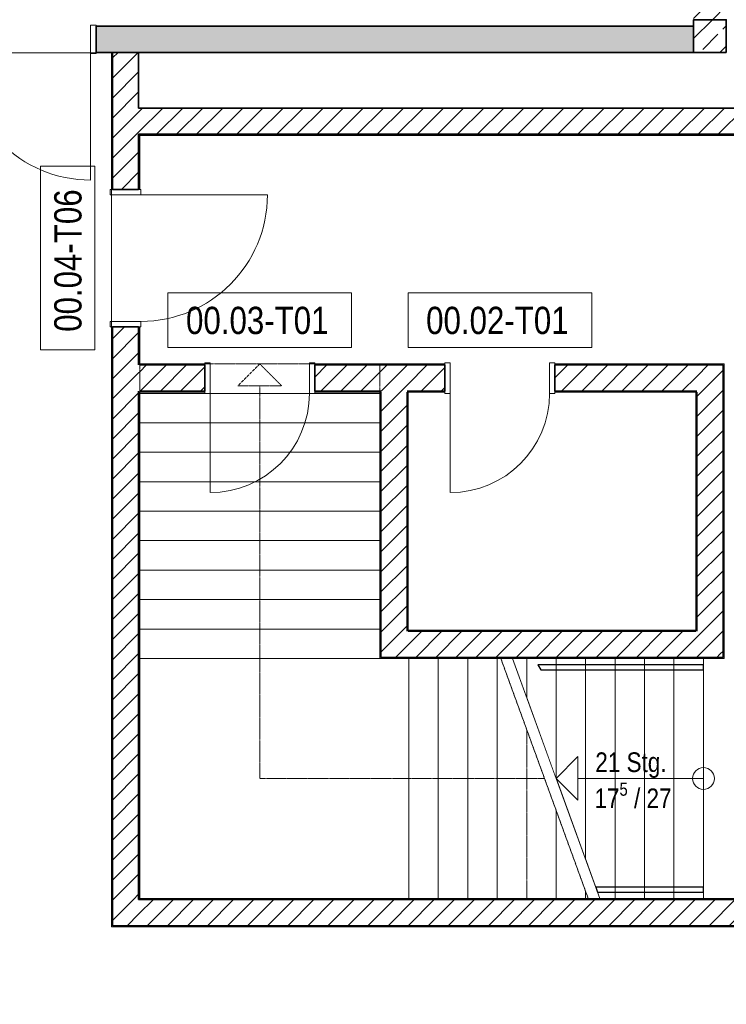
# Model space of a CAD drawing. Header units: metres. Extents: x -58265 to 590738, y -55036 to 35250.
# Tile 6 of 160: x -32275 to -25800, y -8845 to 180. Entities that reach past the tile are written whole.
import ezdxf

# ---------------------------------------------------------------- set-up
doc = ezdxf.new("R2010")
doc.units = ezdxf.units.M
doc.header["$LTSCALE"] = 0.05
doc.linetypes.add('Strichlinie_ eng', pattern=[46, 30, -16])
doc.linetypes.add('Wipeout_Contour', pattern=[20000, 0, -20000])
for name, color, linetype in [('0._Pikto für Layout_1_A_1_Bauteilschraffuren', 7, 'Continuous'), ('0._Pikto für Layout_1_A_1_Decken_UHD_3D', 7, 'Continuous'), ('0._Pikto für Layout_1_A_1_Geländer _ Brüstungen', 7, 'Continuous'), ('0._Pikto für Layout_1_A_1_Schraffuren', 7, 'Continuous'), ('0._Pikto für Layout_1_A_1_Stützen', 7, 'Continuous'), ('0._Pikto für Layout_1_A_1_Treppen', 7, 'Continuous'), ('0._Pikto für Layout_1_A_1_Türen', 7, 'Continuous'), ('0._Pikto für Layout_1_A_1_Türen_Text', 7, 'Continuous'), ('0._Pikto für Layout_1_A_1_Wände_Innen_Massiv', 7, 'Continuous')]:
    doc.layers.add(name, color=color, linetype=linetype)
doc.styles.add('ERSTELLTER_STIL_1', font='ARIALN.TTF')
doc.styles.add('ERSTELLTER_STIL_2', font='txt')
pattern_1 = [(45, (0, 0), (-91.9239, 91.9239), [])]
pattern_2 = [(0, (0, 0), (0, 173.2051), [0, -100]), (0, (50, 86.6), (0, 173.2051), [0, -100])]

msp = doc.modelspace()

# ---------------------------------------------------------------- hatches: boundary and pattern name
at = {"layer": '0._Pikto für Layout_1_A_1_Bauteilschraffuren', "linetype": 'Continuous', "lineweight": 18}
h = msp.add_hatch(dxfattribs=at)
h.set_pattern_fill('MW_Kalksandstein_0001', color=9, style=0, pattern_type=2)
h.set_pattern_definition(pattern_1)
h.paths.add_polyline_path([(-25800, 7175), (-26100, 7175), (-26100, 180), (-25800, 180)])
msp.add_hatch(color=9, dxfattribs=at).paths.add_polyline_path([(-31575, 120), (-31575, -120), (-26100, -120), (-26100, 120)])
h = msp.add_hatch(dxfattribs=at)
h.set_pattern_fill('Beton__Stahlbeton_0001', color=9, style=0, pattern_type=2)
h.set_pattern_definition([(45, (0, 0), (-183.8478, 183.8478), []), (45, (-91.92, 91.92), (-183.8478, 183.8478), [195, -65])])
h.paths.add_polyline_path([(-25800, -120), (-25800, 180), (-26100, 180), (-26100, -120)])
h = msp.add_hatch(dxfattribs=at)
h.set_pattern_fill('Verputz_0001', color=9, style=0, pattern_type=2)
h.set_pattern_definition(pattern_2)
h.paths.add_polyline_path([(-31435, -120), (-31435, -870), (-31425, -870), (-31425, -120)])
h = msp.add_hatch(dxfattribs=at)
h.set_pattern_fill('MW_Kalksandstein_0001', color=9, style=0, pattern_type=2)
h.set_pattern_definition(pattern_1)
h.paths.add_polyline_path([(-31425, -120), (-31425, -870), (-31185, -870), (-31185, -120)])
h = msp.add_hatch(dxfattribs=at)
h.set_pattern_fill('MW_Kalksandstein_0001', color=9, style=0, pattern_type=2)
h.set_pattern_definition(pattern_1)
h.paths.add_polyline_path([(-31185, -870), (-20875, -870), (-20875, -630), (-31185, -630)])
h = msp.add_hatch(dxfattribs=at)
h.set_pattern_fill('Verputz_0001', color=9, style=0, pattern_type=2)
h.set_pattern_definition(pattern_2)
h.paths.add_polyline_path([(-31435, -1375), (-31425, -870)])
h = msp.add_hatch(dxfattribs=at)
h.set_pattern_fill('MW_Kalksandstein_0001', color=9, style=0, pattern_type=2)
h.set_pattern_definition(pattern_1)
h.paths.add_polyline_path([(-31425, -870), (-31425, -1375), (-31185, -1375), (-31185, -870)])
h = msp.add_hatch(dxfattribs=at)
h.set_pattern_fill('Verputz_0001', color=9, style=0, pattern_type=2)
h.set_pattern_definition(pattern_2)
h.paths.add_polyline_path([(-31185, -870), (-31185, -1375), (-31175, -1375), (-31175, -870)])
h = msp.add_hatch(dxfattribs=at)
h.set_pattern_fill('Verputz_0001', color=9, style=0, pattern_type=2)
h.set_pattern_definition(pattern_2)
h.paths.add_polyline_path([(-31185, -880), (-20875, -880), (-20875, -870), (-31185, -870)])
h = msp.add_hatch(dxfattribs=at)
h.set_pattern_fill('Verputz_0001', color=9, style=0, pattern_type=2)
h.set_pattern_definition(pattern_2)
h.paths.add_polyline_path([(-31435, -8125), (-31425, -2635)])
h = msp.add_hatch(dxfattribs=at)
h.set_pattern_fill('MW_Kalksandstein_0001', color=9, style=0, pattern_type=2)
h.set_pattern_definition(pattern_1)
h.paths.add_polyline_path([(-31425, -2985), (-31185, -2985), (-31185, -2635), (-31425, -2635)])
h = msp.add_hatch(dxfattribs=at)
h.set_pattern_fill('Verputz_0001', color=9, style=0, pattern_type=2)
h.set_pattern_definition(pattern_2)
h.paths.add_polyline_path([(-31185, -2975), (-31175, -2975), (-31175, -2635), (-31185, -2635)])
h = msp.add_hatch(dxfattribs=at)
h.set_pattern_fill('Verputz_0001', color=9, style=0, pattern_type=2)
h.set_pattern_definition(pattern_2)
h.paths.add_polyline_path([(-31175, -2985), (-31175, -2975), (-31185, -2975), (-31185, -2985)])
h = msp.add_hatch(dxfattribs=at)
h.set_pattern_fill('Verputz_0001', color=9, style=0, pattern_type=2)
h.set_pattern_definition(pattern_2)
h.paths.add_polyline_path([(-31175, -2985), (-30580, -2985), (-30580, -2975), (-31175, -2975)])
h = msp.add_hatch(dxfattribs=at)
h.set_pattern_fill('Verputz_0001', color=9, style=0, pattern_type=2)
h.set_pattern_definition(pattern_2)
h.paths.add_polyline_path([(-28379.9, -2975), (-29570, -2975), (-29570, -2985), (-28379.9, -2985)])
h = msp.add_hatch(dxfattribs=at)
h.set_pattern_fill('Verputz_0001', color=9, style=0, pattern_type=2)
h.set_pattern_definition(pattern_2)
h.paths.add_polyline_path([(-27369.9, -2985), (-25830, -2985), (-27369.9, -2975)])
h = msp.add_hatch(dxfattribs=at)
h.set_pattern_fill('MW_Kalksandstein_0001', color=9, style=0, pattern_type=2)
h.set_pattern_definition(pattern_1)
h.paths.add_polyline_path([(-31185, -3225), (-31185, -2985), (-31425, -2985), (-31425, -3225)])
h = msp.add_hatch(dxfattribs=at)
h.set_pattern_fill('MW_Kalksandstein_0001', color=9, style=0, pattern_type=2)
h.set_pattern_definition(pattern_1)
h.paths.add_polyline_path([(-31175, -3225), (-31175, -2985), (-31185, -2985), (-31185, -3225)])
h = msp.add_hatch(dxfattribs=at)
h.set_pattern_fill('MW_Kalksandstein_0001', color=9, style=0, pattern_type=2)
h.set_pattern_definition(pattern_1)
h.paths.add_polyline_path([(-31175, -2985), (-31175, -3225), (-30580, -3225), (-30580, -2985)])
h = msp.add_hatch(dxfattribs=at)
h.set_pattern_fill('MW_Kalksandstein_0001', color=9, style=0, pattern_type=2)
h.set_pattern_definition(pattern_1)
h.paths.add_polyline_path([(-28965, -2985), (-29570, -2985), (-29570, -3225), (-28965, -3225)])
h = msp.add_hatch(dxfattribs=at)
h.set_pattern_fill('MW_Kalksandstein_0001', color=9, style=0, pattern_type=2)
h.set_pattern_definition(pattern_1)
h.paths.add_polyline_path([(-28725, -2985), (-28965, -2985), (-28965, -3225), (-28725, -3225)])
h = msp.add_hatch(dxfattribs=at)
h.set_pattern_fill('MW_Kalksandstein_0001', color=9, style=0, pattern_type=2)
h.set_pattern_definition(pattern_1)
h.paths.add_polyline_path([(-28725, -2985), (-28725, -3225), (-28379.9, -3225), (-28379.9, -2985)])
h = msp.add_hatch(dxfattribs=at)
h.set_pattern_fill('MW_Kalksandstein_0001', color=9, style=0, pattern_type=2)
h.set_pattern_definition(pattern_1)
h.paths.add_polyline_path([(-26070, -2985), (-27369.9, -2985), (-27369.9, -3225), (-26070, -3225)])
h = msp.add_hatch(dxfattribs=at)
h.set_pattern_fill('MW_Kalksandstein_0001', color=9, style=0, pattern_type=2)
h.set_pattern_definition(pattern_1)
h.paths.add_polyline_path([(-26070, -3225), (-25830, -3225), (-25830, -2985)])
h = msp.add_hatch(dxfattribs=at)
h.set_pattern_fill('MW_Kalksandstein_0001', color=9, style=0, pattern_type=2)
h.set_pattern_definition(pattern_1)
h.paths.add_polyline_path([(-26070, -2985), (-26070, -3225), (-25830, -2985)])
h = msp.add_hatch(dxfattribs=at)
h.set_pattern_fill('Verputz_0001', color=9, style=0, pattern_type=2)
h.set_pattern_definition(pattern_2)
h.paths.add_polyline_path([(-25820, -5665), (-25820, -2985), (-25830, -2985), (-25830, -5665)])
h = msp.add_hatch(dxfattribs=at)
h.set_pattern_fill('MW_Kalksandstein_0001', color=9, style=0, pattern_type=2)
h.set_pattern_definition(pattern_1)
h.paths.add_polyline_path([(-31185, -7885), (-31185, -3225), (-31425, -3225), (-31425, -7885)])
h = msp.add_hatch(dxfattribs=at)
h.set_pattern_fill('Verputz_0001', color=9, style=0, pattern_type=2)
h.set_pattern_definition(pattern_2)
h.paths.add_polyline_path([(-31175, -3235), (-31175, -3225), (-31185, -3225), (-31185, -3235)])
h = msp.add_hatch(dxfattribs=at)
h.set_pattern_fill('Verputz_0001', color=9, style=0, pattern_type=2)
h.set_pattern_definition(pattern_2)
h.paths.add_polyline_path([(-31175, -7875), (-31175, -3235), (-31185, -3235), (-31185, -7875)])
h = msp.add_hatch(dxfattribs=at)
h.set_pattern_fill('Verputz_0001', color=9, style=0, pattern_type=2)
h.set_pattern_definition(pattern_2)
h.paths.add_polyline_path([(-31175, -3225), (-31175, -3235), (-30580, -3235), (-30580, -3225)])
h = msp.add_hatch(dxfattribs=at)
h.set_pattern_fill('Verputz_0001', color=9, style=0, pattern_type=2)
h.set_pattern_definition(pattern_2)
h.paths.add_polyline_path([(-28975, -3225), (-29570, -3225), (-29570, -3235), (-28975, -3235)])
h = msp.add_hatch(dxfattribs=at)
h.set_pattern_fill('Verputz_0001', color=9, style=0, pattern_type=2)
h.set_pattern_definition(pattern_2)
h.paths.add_polyline_path([(-28965, -3225), (-28975, -3225), (-28975, -3235), (-28965, -3235)])
h = msp.add_hatch(dxfattribs=at)
h.set_pattern_fill('Verputz_0001', color=9, style=0, pattern_type=2)
h.set_pattern_definition(pattern_2)
h.paths.add_polyline_path([(-28975, -3235), (-28975, -5665), (-28965, -5665), (-28965, -3235)])
h = msp.add_hatch(dxfattribs=at)
h.set_pattern_fill('MW_Kalksandstein_0001', color=9, style=0, pattern_type=2)
h.set_pattern_definition(pattern_1)
h.paths.add_polyline_path([(-28725, -3225), (-28965, -3225), (-28965, -3235), (-28725, -3235)])
h = msp.add_hatch(dxfattribs=at)
h.set_pattern_fill('MW_Kalksandstein_0001', color=9, style=0, pattern_type=2)
h.set_pattern_definition(pattern_1)
h.paths.add_polyline_path([(-28965, -3235), (-28965, -5425), (-28725, -5425), (-28725, -3235)])
h = msp.add_hatch(dxfattribs=at)
h.set_pattern_fill('Verputz_0001', color=9, style=0, pattern_type=2)
h.set_pattern_definition(pattern_2)
h.paths.add_polyline_path([(-28715, -3225), (-28725, -3225), (-28725, -3235), (-28715, -3235)])
h = msp.add_hatch(dxfattribs=at)
h.set_pattern_fill('Verputz_0001', color=9, style=0, pattern_type=2)
h.set_pattern_definition(pattern_2)
h.paths.add_polyline_path([(-28715, -5415), (-28715, -3235), (-28725, -3235), (-28725, -5415)])
h = msp.add_hatch(dxfattribs=at)
h.set_pattern_fill('Verputz_0001', color=9, style=0, pattern_type=2)
h.set_pattern_definition(pattern_2)
h.paths.add_polyline_path([(-28715, -3225), (-28379.9, -3235)])
h = msp.add_hatch(dxfattribs=at)
h.set_pattern_fill('Verputz_0001', color=9, style=0, pattern_type=2)
h.set_pattern_definition(pattern_2)
h.paths.add_polyline_path([(-26080, -3225), (-27369.9, -3225), (-26080, -3235)])
h = msp.add_hatch(dxfattribs=at)
h.set_pattern_fill('Verputz_0001', color=9, style=0, pattern_type=2)
h.set_pattern_definition(pattern_2)
h.paths.add_polyline_path([(-26070, -5415), (-26070, -3235), (-26080, -3235), (-26080, -5415)])
h = msp.add_hatch(dxfattribs=at)
h.set_pattern_fill('MW_Kalksandstein_0001', color=9, style=0, pattern_type=2)
h.set_pattern_definition(pattern_1)
h.paths.add_polyline_path([(-25830, -3225), (-26070, -3225), (-26070, -5425), (-25830, -5425)])
h = msp.add_hatch(dxfattribs=at)
h.set_pattern_fill('Verputz_0001', color=9, style=0, pattern_type=2)
h.set_pattern_definition(pattern_2)
h.paths.add_polyline_path([(-28715, -5425), (-26080, -5425), (-26080, -5415), (-28715, -5415)])
h = msp.add_hatch(dxfattribs=at)
h.set_pattern_fill('MW_Kalksandstein_0001', color=9, style=0, pattern_type=2)
h.set_pattern_definition(pattern_1)
h.paths.add_polyline_path([(-28725, -5425), (-28965, -5665), (-28725, -5665)])
h = msp.add_hatch(dxfattribs=at)
h.set_pattern_fill('MW_Kalksandstein_0001', color=9, style=0, pattern_type=2)
h.set_pattern_definition(pattern_1)
h.paths.add_polyline_path([(-28725, -5425), (-28965, -5425), (-28965, -5665)])
h = msp.add_hatch(dxfattribs=at)
h.set_pattern_fill('MW_Kalksandstein_0001', color=9, style=0, pattern_type=2)
h.set_pattern_definition(pattern_1)
h.paths.add_polyline_path([(-31425, -7885), (-31425, -8125), (-31185, -7885)])
h = msp.add_hatch(dxfattribs=at)
h.set_pattern_fill('MW_Kalksandstein_0001', color=9, style=0, pattern_type=2)
h.set_pattern_definition(pattern_1)
h.paths.add_polyline_path([(-31185, -7885), (-31425, -8125), (-31185, -8125)])
h = msp.add_hatch(dxfattribs=at)
h.set_pattern_fill('Verputz_0001', color=9, style=0, pattern_type=2)
h.set_pattern_definition(pattern_2)
h.paths.add_polyline_path([(-31425, -8135), (-23425, -8135), (-23425, -8125), (-31425, -8125)])

# ---------------------------------------------------------------- linework, layer by layer
at = {"layer": '0._Pikto für Layout_1_A_1_Decken_UHD_3D', "color": 9, "linetype": 'Continuous', "lineweight": 18, "flags": 128}
msp.add_lwpolyline([(-35415, -880), (-35415, -10115), (-25925, -10115), (-25925, -11469), (-23425, -11469), (-23425, -8135), (-31435, -8135), (-31435, -125), (-32985, -125), (-32985, -880)], close=True, dxfattribs=at)
at = {"layer": '0._Pikto für Layout_1_A_1_Stützen', "color": 9, "linetype": 'Continuous', "lineweight": 35, "flags": 128}
msp.add_lwpolyline([(-25800, -120), (-25800, 180), (-26100, 180), (-26100, -120)], close=True, dxfattribs=at)
at = {"layer": '0._Pikto für Layout_1_A_1_Treppen', "color": 9, "linetype": 'Strichlinie_ eng', "lineweight": 13}
for p, q in [((-28975, -2975), (-31175, -2975)), ((-31175, -2975), (-31175, -3245)), ((-30075, -3245), (-30075, -2975)), ((-28975, -3245), (-28975, -2975)), ((-28975, -3245), (-31175, -3245)), ((-31175, -3245), (-31175, -3515)), ((-31175, -3245), (-28975, -3245)), ((-30075, -5675), (-30075, -3245)), ((-28975, -3515), (-28975, -3245)), ((-28975, -3515), (-31175, -3515)), ((-31175, -3515), (-31175, -3785)), ((-31175, -3515), (-28975, -3515)), ((-28975, -3785), (-28975, -3515)), ((-28975, -3785), (-31175, -3785)), ((-31175, -3785), (-31175, -4055)), ((-31175, -3785), (-28975, -3785)), ((-28975, -4055), (-28975, -3785)), ((-28975, -4055), (-31175, -4055)), ((-31175, -4055), (-31175, -4325)), ((-31175, -4055), (-28975, -4055)), ((-28975, -4325), (-28975, -4055)), ((-28975, -4325), (-31175, -4325)), ((-31175, -4325), (-31175, -4595)), ((-31175, -4325), (-28975, -4325)), ((-28975, -4595), (-28975, -4325)), ((-28975, -4595), (-31175, -4595)), ((-31175, -4595), (-31175, -4865)), ((-31175, -4595), (-28975, -4595)), ((-28975, -4865), (-28975, -4595)), ((-28975, -4865), (-31175, -4865)), ((-31175, -4865), (-31175, -5135)), ((-31175, -4865), (-28975, -4865)), ((-28975, -5135), (-28975, -4865)), ((-28975, -5135), (-31175, -5135)), ((-31175, -5135), (-31175, -5405)), ((-31175, -5135), (-28975, -5135)), ((-28975, -5405), (-28975, -5135)), ((-28975, -5405), (-31175, -5405)), ((-31175, -5405), (-31175, -5675)), ((-31175, -5405), (-28975, -5405)), ((-28975, -5675), (-28975, -5405)), ((-28975, -5675), (-31175, -5675)), ((-31175, -5675), (-31175, -7875)), ((-31175, -5675), (-28975, -5675)), ((-30075, -6775), (-30075, -5675)), ((-28709.3, -5675), (-28975, -5675)), ((-28709.3, -5675), (-28709.3, -7875)), ((-28439.3, -5675), (-28709.3, -5675)), ((-28709.3, -7875), (-28709.3, -5675)), ((-28169.3, -5675), (-28439.3, -5675)), ((-28439.3, -5675), (-28439.3, -7875)), ((-28439.3, -7875), (-28439.3, -5675)), ((-27899.3, -5675), (-28169.3, -5675)), ((-28169.3, -5675), (-28169.3, -7875)), ((-28169.3, -7875), (-28169.3, -5675)), ((-27866.1, -5675), (-27899.3, -5675)), ((-27899.3, -5675), (-27899.3, -7875)), ((-27899.3, -7875), (-27899.3, -5675)), ((-28709.3, -6775), (-30075, -6775)), ((-31175, -7875), (-28709.3, -7875)), ((-28709.3, -7875), (-28439.3, -7875)), ((-28439.3, -7875), (-28169.3, -7875)), ((-28169.3, -7875), (-27899.3, -7875)), ((-27899.3, -7875), (-27629.3, -7875)), ((-27629.3, -7875), (-27359.3, -7875))]:
    msp.add_line(p, q, dxfattribs=at)
at = {"layer": '0._Pikto für Layout_1_A_1_Türen', "color": 9, "linetype": 'Continuous', "lineweight": 18}
for p, q in [((-31575, 130), (-31625, 130)), ((-31625, 130), (-31625, -130)), ((-31575, -130), (-31575, 130)), ((-31625, -130), (-31625, -1290)), ((-31625, -130), (-31575, -130)), ((-31445, -1375), (-31445, -1425)), ((-31165, -1375), (-31445, -1375)), ((-31445, -1425), (-31165, -1425)), ((-31165, -1425), (-31165, -1375)), ((-31165, -1425), (-30005, -1425)), ((-31445, -2635), (-31445, -2585)), ((-31445, -2585), (-31165, -2585)), ((-31165, -2585), (-31165, -2635)), ((-31165, -2635), (-31445, -2635)), ((-30580, -2965), (-30530, -2965)), ((-30580, -3245), (-30580, -2965)), ((-30530, -2965), (-30530, -3245)), ((-29570, -2965), (-29620, -2965)), ((-29620, -2965), (-29620, -3245)), ((-29570, -3245), (-29570, -2965)), ((-28379.9, -2965), (-28329.9, -2965)), ((-28379.9, -3245), (-28379.9, -2965)), ((-28329.9, -2965), (-28329.9, -3245)), ((-27369.9, -2965), (-27419.9, -2965)), ((-27419.9, -2965), (-27419.9, -3245)), ((-27369.9, -3245), (-27369.9, -2965)), ((-30530, -3245), (-30580, -3245)), ((-30530, -3245), (-30530, -4155)), ((-29620, -3245), (-29570, -3245)), ((-28329.9, -3245), (-28379.9, -3245)), ((-28329.9, -3245), (-28329.9, -4155)), ((-27419.9, -3245), (-27369.9, -3245))]:
    msp.add_line(p, q, dxfattribs=at)
at = {"layer": '0._Pikto für Layout_1_A_1_Türen', "color": 9, "linetype": 'Continuous', "lineweight": 35}
for p, q in [((-31575, -120), (-31575, 120)), ((-31575, -120), (-31575, 120)), ((-31425, -1375), (-31185, -1375)), ((-31425, -1375), (-31185, -1375)), ((-31425, -2635), (-31185, -2635)), ((-31425, -2635), (-31185, -2635)), ((-30580, -2985), (-30580, -3225)), ((-30580, -2985), (-30580, -3225)), ((-29570, -2985), (-29570, -3225)), ((-29570, -2985), (-29570, -3225)), ((-28379.9, -2985), (-28379.9, -3225)), ((-28379.9, -2985), (-28379.9, -3225)), ((-27369.9, -2985), (-27369.9, -3225)), ((-27369.9, -2985), (-27369.9, -3225))]:
    msp.add_line(p, q, dxfattribs=at)
at = {"layer": '0._Pikto für Layout_1_A_1_Türen', "color": 9, "linetype": 'Continuous', "lineweight": 13}
for centre, radius, start, end in [((-31625, -130), 1160, 180, 270), ((-31165, -1425), 1160, 270, 0), ((-30530, -3245), 910, 270, 0), ((-28329.9, -3245), 910, 270, 0)]:
    msp.add_arc(centre, radius, start, end, dxfattribs=at)
at = {"layer": '0._Pikto für Layout_1_A_1_Türen_Text', "color": 9, "linetype": 'Continuous', "lineweight": 13, "flags": 128}
for points in [[(-31585, -1163.3), (-32085, -1163.3), (-32085, -2846.7), (-31585, -2846.7)], [(-29233.3, -2825), (-29233.3, -2325), (-30916.7, -2325), (-30916.7, -2825)], [(-27033.2, -2825), (-27033.2, -2325), (-28716.6, -2325), (-28716.6, -2825)]]:
    msp.add_lwpolyline(points, close=True, dxfattribs=at)
at = {"layer": '0._Pikto für Layout_1_A_1_Wände_Innen_Massiv', "color": 9, "linetype": 'Continuous', "lineweight": 35}
for p, q in [((-31575, -120), (-31575, 120)), ((-31425, -120), (-31425, -870)), ((-31425, -870), (-31425, -1375)), ((-31185, -1375), (-31185, -870)), ((-31185, -870), (-20875, -870)), ((-31425, -1375), (-31185, -1375)), ((-31425, -2635), (-31425, -2985)), ((-31425, -2635), (-31185, -2635)), ((-31185, -2985), (-31185, -2635)), ((-31425, -2985), (-31425, -3225)), ((-30580, -2985), (-31175, -2985)), ((-30580, -2985), (-30580, -3225)), ((-28965, -2985), (-29570, -2985)), ((-29570, -2985), (-29570, -3225)), ((-28725, -2985), (-28965, -2985)), ((-28379.9, -2985), (-28725, -2985)), ((-28379.9, -2985), (-28379.9, -3225)), ((-26070, -2985), (-27369.9, -2985)), ((-27369.9, -2985), (-27369.9, -3225)), ((-25830, -2985), (-26070, -2985)), ((-25830, -3225), (-25830, -2985)), ((-25830, -3225), (-25830, -2985)), ((-31425, -3225), (-31425, -7885)), ((-31185, -7875), (-31185, -3225)), ((-31175, -3225), (-30580, -3225)), ((-29570, -3225), (-28965, -3225)), ((-28965, -3235), (-28965, -5425)), ((-28725, -3225), (-28379.9, -3225)), ((-28725, -5425), (-28725, -3235)), ((-27369.9, -3225), (-26070, -3225)), ((-26070, -3235), (-26070, -5425)), ((-25830, -5425), (-25830, -3225)), ((-28965, -5425), (-28965, -5665)), ((-26080, -5425), (-28715, -5425)), ((-25830, -5665), (-25830, -5425)), ((-28965, -5665), (-28725, -5665)), ((-28965, -5665), (-28725, -5665)), ((-31425, -7885), (-31425, -8125)), ((-31425, -7885), (-31425, -8125)), ((-31185, -7875), (-31185, -7885)), ((-31185, -7875), (-31185, -7885)), ((-31425, -8125), (-31185, -8125)), ((-31185, -8125), (-23425, -8125))]:
    msp.add_line(p, q, dxfattribs=at)
at = {"layer": '0._Pikto für Layout_1_A_1_Wände_Innen_Massiv', "color": 9, "linetype": 'Continuous', "lineweight": 35, "flags": 128}
for points in [[(-26100, 120), (-31575, 120)], [(-31575, -120), (-26100, -120)], [(-31425, -120), (-31185, -120)], [(-31185, -630), (-31185, -120)], [(-20875, -630), (-31185, -630)]]:
    msp.add_lwpolyline(points, dxfattribs=at)
at = {"layer": '0._Pikto für Layout_1_A_1_Wände_Innen_Massiv', "color": 9, "linetype": 'Continuous', "lineweight": 18, "flags": 128}
for points in [[(-31435, -120), (-31435, -870)], [(-31435, -120), (-31425, -120)], [(-31435, -870), (-31435, -1375)], [(-31185, -870), (-31175, -870)], [(-31185, -880), (-31185, -870)], [(-31185, -880), (-20875, -880)], [(-31175, -1375), (-31175, -870)], [(-31435, -2635), (-31435, -8125)], [(-31175, -2975), (-31175, -2635)], [(-30580, -2975), (-31175, -2975)], [(-28379.9, -2975), (-29570, -2975)], [(-25820, -2975), (-27369.9, -2975)], [(-25820, -2975), (-25820, -2985)], [(-25820, -5675), (-25820, -2985)], [(-31175, -7875), (-31175, -3235)], [(-31175, -3235), (-30580, -3235)], [(-29570, -3235), (-28975, -3235)], [(-28975, -3235), (-28975, -5675)], [(-28715, -5415), (-28715, -3235)], [(-28715, -3235), (-28379.9, -3235)], [(-27369.9, -3235), (-26080, -3235)], [(-26080, -3235), (-26080, -5415)], [(-26080, -5415), (-28715, -5415)], [(-28975, -5675), (-28965, -5675)], [(-25820, -5675), (-25830, -5675)], [(-31435, -8135), (-31435, -8125)], [(-31435, -8135), (-23425, -8135)]]:
    msp.add_lwpolyline(points, dxfattribs=at)

# ---------------------------------------------------------------- texts
at = {"layer": '0._Pikto für Layout_1_A_1_Türen_Text', "color": 9, "linetype": 'Continuous', "lineweight": 18, "insert": (-31705, -2680.7), "char_height": 250, "attachment_point": 7, "rotation": 90, "style": 'ERSTELLTER_STIL_2'}
msp.add_mtext('\\A1;{\\pql;\\pt0;\\fSwis721 Cn BT|b0|i0|c0|p0;\\W1.000000;00.04-T06\\fSwis721 Cn BT|b0|i0|c0|p0;\\W1.000000;\\fSwis721 Cn BT|b0|i0|c0|p0;\\W1.000000;\\fSwis721 Cn BT|b0|i0|c0|p0;\\W1.000000;}', dxfattribs=at)
at = {"layer": '0._Pikto für Layout_1_A_1_Türen_Text', "color": 9, "linetype": 'Continuous', "lineweight": 18, "char_height": 250, "attachment_point": 7, "style": 'ERSTELLTER_STIL_2'}
for s, insert in [('\\A1;{\\pql;\\pt0;\\fSwis721 Cn BT|b0|i0|c0|p0;\\W1.000000;00.03-T01\\fSwis721 Cn BT|b0|i0|c0|p0;\\W1.000000;\\fSwis721 Cn BT|b0|i0|c0|p0;\\W1.000000;\\fSwis721 Cn BT|b0|i0|c0|p0;\\W1.000000;}', (-30750.7, -2705)), ('\\A1;{\\pql;\\pt0;\\fSwis721 Cn BT|b0|i0|c0|p0;\\W1.000000;00.02-T01\\fSwis721 Cn BT|b0|i0|c0|p0;\\W1.000000;\\fSwis721 Cn BT|b0|i0|c0|p0;\\W1.000000;\\fSwis721 Cn BT|b0|i0|c0|p0;\\W1.000000;}', (-28550.6, -2705))]:
    msp.add_mtext(s, dxfattribs=dict(at, insert=insert))

# ---------------------------------------------------------------- next in the draw order: wipeouts: each hides what was drawn before it
at = {"color": 254, "linetype": 'Wipeout_Contour', "lineweight": 0, "ltscale": 90706.101333}
msp.add_wipeout([(-30075, -2975), (-30275, -3175), (-29875, -3175)], dxfattribs=at).dxf.layer = '0._Pikto für Layout_1_A_1_Schraffuren'
at = {"color": 254, "linetype": 'Wipeout_Contour', "lineweight": 0, "ltscale": 108115.522206}
msp.add_wipeout([(-26279.3, -5675), (-26279.3, -7875), (-26009.3, -7875), (-26009.3, -5675)], dxfattribs=at).dxf.layer = '0._Pikto für Layout_1_A_1_Schraffuren'

# ---------------------------------------------------------------- next in the draw order: hatches: boundary and pattern name
at = {"layer": '0._Pikto für Layout_1_A_1_Bauteilschraffuren', "linetype": 'Continuous', "lineweight": 18}
h = msp.add_hatch(dxfattribs=at)
h.set_pattern_fill('MW_Kalksandstein_0001', color=9, style=0, pattern_type=2)
h.set_pattern_definition(pattern_1)
h.paths.add_polyline_path([(-26070, -5425), (-26070, -5665), (-25830, -5665)])
h = msp.add_hatch(dxfattribs=at)
h.set_pattern_fill('MW_Kalksandstein_0001', color=9, style=0, pattern_type=2)
h.set_pattern_definition(pattern_1)
h.paths.add_polyline_path([(-25830, -5425), (-26070, -5425), (-25830, -5665)])

# ---------------------------------------------------------------- next in the draw order: linework, layer by layer
at = {"layer": '0._Pikto für Layout_1_A_1_Treppen', "color": 9, "linetype": 'Continuous', "lineweight": 18}
for p, q in [((-26009.3, -5675), (-26279.3, -5675)), ((-26279.3, -5675), (-26279.3, -7875)), ((-26009.3, -7875), (-26009.3, -5675)), ((-26279.3, -7875), (-26009.3, -7875))]:
    msp.add_line(p, q, dxfattribs=at)
at = {"layer": '0._Pikto für Layout_1_A_1_Treppen', "color": 9, "linetype": 'Strichlinie_ eng', "lineweight": 13, "flags": 128}
msp.add_lwpolyline([(-30075, -2975), (-30275, -3175), (-29875, -3175)], close=True, dxfattribs=at)
at = {"layer": '0._Pikto für Layout_1_A_1_Treppen', "color": 9, "linetype": 'Continuous', "lineweight": 13, "flags": 128}
msp.add_lwpolyline([(-26009.3, -6675, 1), (-26009.3, -6875, 1)], format="xyb", close=True, dxfattribs=at)
at = {"layer": '0._Pikto für Layout_1_A_1_Wände_Innen_Massiv', "color": 9, "linetype": 'Continuous', "lineweight": 35}
msp.add_line((-26070, -5665), (-25830, -5665), dxfattribs=at)
msp.add_line((-26070, -5665), (-25830, -5665), dxfattribs=at)

# ---------------------------------------------------------------- next in the draw order: wipeouts: each hides what was drawn before it
at = {"color": 254, "linetype": 'Wipeout_Contour', "lineweight": 0, "ltscale": 109160.625895}
msp.add_wipeout([(-26549.3, -5675), (-26549.3, -7875), (-26279.3, -7875), (-26279.3, -5675)], dxfattribs=at).dxf.layer = '0._Pikto für Layout_1_A_1_Schraffuren'

# ---------------------------------------------------------------- next in the draw order: linework, layer by layer
at = {"layer": '0._Pikto für Layout_1_A_1_Treppen', "color": 9, "linetype": 'Continuous', "lineweight": 18}
for p, q in [((-26279.3, -5675), (-26549.3, -5675)), ((-26549.3, -5675), (-26549.3, -7875)), ((-26279.3, -7875), (-26279.3, -5675)), ((-26549.3, -7875), (-26279.3, -7875))]:
    msp.add_line(p, q, dxfattribs=at)
at = {"layer": '0._Pikto für Layout_1_A_1_Treppen', "color": 9, "linetype": 'Continuous', "lineweight": 13}
msp.add_line((-26009.3, -6775), (-26279.3, -6775), dxfattribs=at)

# ---------------------------------------------------------------- next in the draw order: wipeouts: each hides what was drawn before it
at = {"color": 254, "linetype": 'Wipeout_Contour', "lineweight": 0, "ltscale": 110206.399618}
msp.add_wipeout([(-26819.3, -5675), (-26819.3, -7875), (-26549.3, -7875), (-26549.3, -5675)], dxfattribs=at).dxf.layer = '0._Pikto für Layout_1_A_1_Schraffuren'

# ---------------------------------------------------------------- next in the draw order: linework, layer by layer
at = {"layer": '0._Pikto für Layout_1_A_1_Treppen', "color": 9, "linetype": 'Continuous', "lineweight": 18}
for p, q in [((-26549.3, -5675), (-26819.3, -5675)), ((-26819.3, -5675), (-26819.3, -7875)), ((-26549.3, -7875), (-26549.3, -5675)), ((-26819.3, -7875), (-26549.3, -7875))]:
    msp.add_line(p, q, dxfattribs=at)

# ---------------------------------------------------------------- next in the draw order: wipeouts: each hides what was drawn before it
at = {"color": 254, "linetype": 'Wipeout_Contour', "lineweight": 0, "ltscale": 139240.613814}
msp.add_wipeout([(-27089.3, -5675), (-27089.3, -7516.8), (-26958.9, -7875), (-26819.3, -7875), (-26819.3, -5675)], dxfattribs=at).dxf.layer = '0._Pikto für Layout_1_A_1_Schraffuren'

# ---------------------------------------------------------------- next in the draw order: hatches: boundary and pattern name
at = {"layer": '0._Pikto für Layout_1_A_1_Bauteilschraffuren', "linetype": 'Continuous', "lineweight": 18}
h = msp.add_hatch(dxfattribs=at)
h.set_pattern_fill('MW_Kalksandstein_0001', color=9, style=0, pattern_type=2)
h.set_pattern_definition(pattern_1)
h.paths.add_polyline_path([(-31185, -8125), (-23425, -8125), (-23425, -7885), (-31185, -7885)])
h = msp.add_hatch(dxfattribs=at)
h.set_pattern_fill('Verputz_0001', color=9, style=0, pattern_type=2)
h.set_pattern_definition(pattern_2)
h.paths.add_polyline_path([(-31175, -7885), (-23425, -7885), (-31175, -7875)])

# ---------------------------------------------------------------- next in the draw order: linework, layer by layer
at = {"layer": '0._Pikto für Layout_1_A_1_Geländer _ Brüstungen', "color": 9, "linetype": 'Continuous', "lineweight": 25, "flags": 128}
msp.add_lwpolyline([(-26979.7, -7818), (-26009.3, -7818), (-26009.3, -7772), (-26996.4, -7772)], close=True, dxfattribs=at)
at = {"layer": '0._Pikto für Layout_1_A_1_Treppen', "color": 9, "linetype": 'Continuous', "lineweight": 18}
for p, q in [((-26819.3, -5675), (-27089.3, -5675)), ((-27089.3, -5675), (-27089.3, -7516.8)), ((-26819.3, -7875), (-26819.3, -5675)), ((-26958.9, -7875), (-26819.3, -7875))]:
    msp.add_line(p, q, dxfattribs=at)
at = {"layer": '0._Pikto für Layout_1_A_1_Treppen', "color": 9, "linetype": 'Strichlinie_ eng', "lineweight": 13}
for p, q in [((-27089.3, -7809.2), (-27089.3, -7875)), ((-27089.3, -7875), (-27089.3, -7809.2)), ((-27359.3, -7875), (-27089.3, -7875)), ((-27089.3, -7875), (-27065.4, -7875))]:
    msp.add_line(p, q, dxfattribs=at)
at = {"layer": '0._Pikto für Layout_1_A_1_Wände_Innen_Massiv', "color": 9, "linetype": 'Continuous', "lineweight": 35}
msp.add_line((-23425, -7885), (-31185, -7885), dxfattribs=at)
at = {"layer": '0._Pikto für Layout_1_A_1_Wände_Innen_Massiv', "color": 9, "linetype": 'Continuous', "lineweight": 18, "flags": 128}
msp.add_lwpolyline([(-23425, -7875), (-31175, -7875)], dxfattribs=at)

# ---------------------------------------------------------------- next in the draw order: wipeouts: each hides what was drawn before it
at = {"color": 254, "linetype": 'Wipeout_Contour', "lineweight": 0, "ltscale": 111917.476381}
msp.add_wipeout([(-27359.3, -5675), (-27359.3, -6775), (-27089.3, -7516.8), (-27089.3, -5675)], dxfattribs=at).dxf.layer = '0._Pikto für Layout_1_A_1_Schraffuren'

# ---------------------------------------------------------------- next in the draw order: linework, layer by layer
at = {"layer": '0._Pikto für Layout_1_A_1_Treppen', "color": 9, "linetype": 'Continuous', "lineweight": 18}
for p, q in [((-27089.3, -5675), (-27359.3, -5675)), ((-27359.3, -5675), (-27359.3, -6775)), ((-27089.3, -7516.8), (-27089.3, -5675))]:
    msp.add_line(p, q, dxfattribs=at)
at = {"layer": '0._Pikto für Layout_1_A_1_Treppen', "color": 9, "linetype": 'Strichlinie_ eng', "lineweight": 13}
for p, q in [((-27359.3, -7067.4), (-27359.3, -7875)), ((-27359.3, -7875), (-27359.3, -7067.4))]:
    msp.add_line(p, q, dxfattribs=at)

# ---------------------------------------------------------------- next in the draw order: wipeouts: each hides what was drawn before it
at = {"color": 254, "linetype": 'Wipeout_Contour', "lineweight": 0, "ltscale": 112613.653398}
msp.add_wipeout([(-27629.3, -5675), (-27629.3, -6033.2), (-27359.3, -6775), (-27359.3, -5675)], dxfattribs=at).dxf.layer = '0._Pikto für Layout_1_A_1_Schraffuren'

# ---------------------------------------------------------------- next in the draw order: linework, layer by layer
at = {"layer": '0._Pikto für Layout_1_A_1_Geländer _ Brüstungen', "color": 9, "linetype": 'Continuous', "lineweight": 25, "flags": 128}
msp.add_lwpolyline([(-27501, -5778), (-26009.3, -5778), (-26009.3, -5732), (-27527.6, -5732)], close=True, dxfattribs=at)
at = {"layer": '0._Pikto für Layout_1_A_1_Treppen', "color": 9, "linetype": 'Continuous', "lineweight": 18}
for p, q in [((-27359.3, -5675), (-27629.3, -5675)), ((-27629.3, -5675), (-27629.3, -6033.2)), ((-27359.3, -6775), (-27359.3, -5675))]:
    msp.add_line(p, q, dxfattribs=at)
at = {"layer": '0._Pikto für Layout_1_A_1_Treppen', "color": 9, "linetype": 'Strichlinie_ eng', "lineweight": 13}
for p, q in [((-27629.3, -6325.6), (-27629.3, -7875)), ((-27629.3, -7875), (-27629.3, -6325.6)), ((-27465.7, -6775), (-28709.3, -6775))]:
    msp.add_line(p, q, dxfattribs=at)
at = {"layer": '0._Pikto für Layout_1_A_1_Treppen', "color": 9, "linetype": 'Continuous', "lineweight": 13}
msp.add_line((-26279.3, -6775), (-27359.3, -6775), dxfattribs=at)

# ---------------------------------------------------------------- next in the draw order: wipeouts: each hides what was drawn before it
at = {"color": 254, "linetype": 'Wipeout_Contour', "lineweight": 0, "ltscale": 84820.652009}
msp.add_wipeout([(-27759.7, -5675), (-27629.3, -6033.2), (-27629.3, -5675)], dxfattribs=at).dxf.layer = '0._Pikto für Layout_1_A_1_Schraffuren'

# ---------------------------------------------------------------- next in the draw order: hatches: boundary and pattern name
at = {"layer": '0._Pikto für Layout_1_A_1_Bauteilschraffuren', "linetype": 'Continuous', "lineweight": 18}
h = msp.add_hatch(dxfattribs=at)
h.set_pattern_fill('MW_Kalksandstein_0001', color=9, style=0, pattern_type=2)
h.set_pattern_definition(pattern_1)
h.paths.add_polyline_path([(-28725, -5425), (-28725, -5665), (-26070, -5665), (-26070, -5425)])
h = msp.add_hatch(dxfattribs=at)
h.set_pattern_fill('Verputz_0001', color=9, style=0, pattern_type=2)
h.set_pattern_definition(pattern_2)
h.paths.add_polyline_path([(-28965, -5675), (-25830, -5675), (-25830, -5665), (-28965, -5665)])

# ---------------------------------------------------------------- next in the draw order: linework, layer by layer
at = {"layer": '0._Pikto für Layout_1_A_1_Treppen', "color": 9, "linetype": 'Strichlinie_ eng', "lineweight": 13}
msp.add_line((-27065.4, -7875), (-27866.1, -5675), dxfattribs=at)
at = {"layer": '0._Pikto für Layout_1_A_1_Treppen', "color": 9, "linetype": 'Continuous', "lineweight": 18}
for p, q in [((-27629.3, -5675), (-27759.7, -5675)), ((-27629.3, -6033.2), (-27629.3, -5675))]:
    msp.add_line(p, q, dxfattribs=at)
at = {"layer": '0._Pikto für Layout_1_A_1_Treppen', "color": 9, "linetype": 'Continuous', "lineweight": 13}
msp.add_line((-26958.9, -7875), (-27759.7, -5675), dxfattribs=at)
at = {"layer": '0._Pikto für Layout_1_A_1_Wände_Innen_Massiv', "color": 9, "linetype": 'Continuous', "lineweight": 35}
msp.add_line((-28725, -5665), (-26070, -5665), dxfattribs=at)
at = {"layer": '0._Pikto für Layout_1_A_1_Wände_Innen_Massiv', "color": 9, "linetype": 'Continuous', "lineweight": 18, "flags": 128}
msp.add_lwpolyline([(-28965, -5675), (-25830, -5675)], dxfattribs=at)

# ---------------------------------------------------------------- next in the draw order: wipeouts: each hides what was drawn before it
at = {"color": 254, "linetype": 'Wipeout_Contour', "lineweight": 0, "ltscale": 84170.668546}
msp.add_wipeout([(-27359.3, -6775), (-27159.3, -6975), (-27159.3, -6575)], dxfattribs=at).dxf.layer = '0._Pikto für Layout_1_A_1_Schraffuren'

# ---------------------------------------------------------------- next in the draw order: linework, layer by layer
at = {"layer": '0._Pikto für Layout_1_A_1_Treppen', "color": 9, "linetype": 'Continuous', "lineweight": 13, "flags": 128}
msp.add_lwpolyline([(-27359.3, -6775), (-27159.3, -6975), (-27159.3, -6575)], close=True, dxfattribs=at)

# ---------------------------------------------------------------- next in the draw order: texts
at = {"layer": '0._Pikto für Layout_1_A_1_Treppen', "color": 9, "linetype": 'Continuous', "lineweight": 18, "char_height": 180, "style": 'ERSTELLTER_STIL_1'}
for s, insert, attachment_point in [('\\A1;{\\pqc;\\pt0,800;\\fArial Narrow|b0|i0|c0|p0;\\W1.000000;21 Stg.\\fArial Narrow|b0|i0|c0|p0;\\W1.000000;\\fArial Narrow|b0|i0|c0|p0;\\W1.000000;\\A1{\\H.66x;\\S^  ;}\\fArial Narrow|b0|i0|c0|p0;\\W1.000000;\\fArial Narrow|b0|i0|c0|p0;\\W1.000000;\\fArial Narrow|b0|i0|c0|p0;\\W1.000000;\\fArial Narrow|b0|i0|c0|p0;\\W1.000000;\\A1{\\H.66x;\\S^  ;}\\fArial Narrow|b0|i0|c0|p0;\\W1.000000;\\fArial Narrow|b0|i0|c0|p0;\\W1.000000;\\fArial Narrow|b0|i0|c0|p0;\\W1.000000;\\fArial Narrow|b0|i0|c0|p0;\\W1.000000;\\A1{\\H.66x;\\S^  ;}\\fArial Narrow|b0|i0|c0|p0;\\W1.000000;}', (-26617.1, -6770.2), 8), ('\\A1;{\\pqc;\\pt0,800;\\fArial Narrow|b0|i0|c0|p0;\\W1.000000;\\fArial Narrow|b0|i0|c0|p0;\\W1.000000;17\\fArial Narrow|b0|i0|c0|p0;\\W1.000000;\\A1{\\H.66x;\\S5^  ;}\\fArial Narrow|b0|i0|c0|p0;\\W1.000000;\\fArial Narrow|b0|i0|c0|p0;\\W1.000000; / \\fArial Narrow|b0|i0|c0|p0;\\W1.000000;27\\fArial Narrow|b0|i0|c0|p0;\\W1.000000;\\A1{\\H.66x;\\S^  ;}\\fArial Narrow|b0|i0|c0|p0;\\W1.000000;\\fArial Narrow|b0|i0|c0|p0;\\W1.000000;\\fArial Narrow|b0|i0|c0|p0;\\W1.000000;\\fArial Narrow|b0|i0|c0|p0;\\W1.000000;\\A1{\\H.66x;\\S^  ;}\\fArial Narrow|b0|i0|c0|p0;\\W1.000000;}', (-26617.1, -6814.2), 2)]:
    msp.add_mtext(s, dxfattribs=dict(at, insert=insert, attachment_point=attachment_point))

doc.saveas('drawing.dxf')
